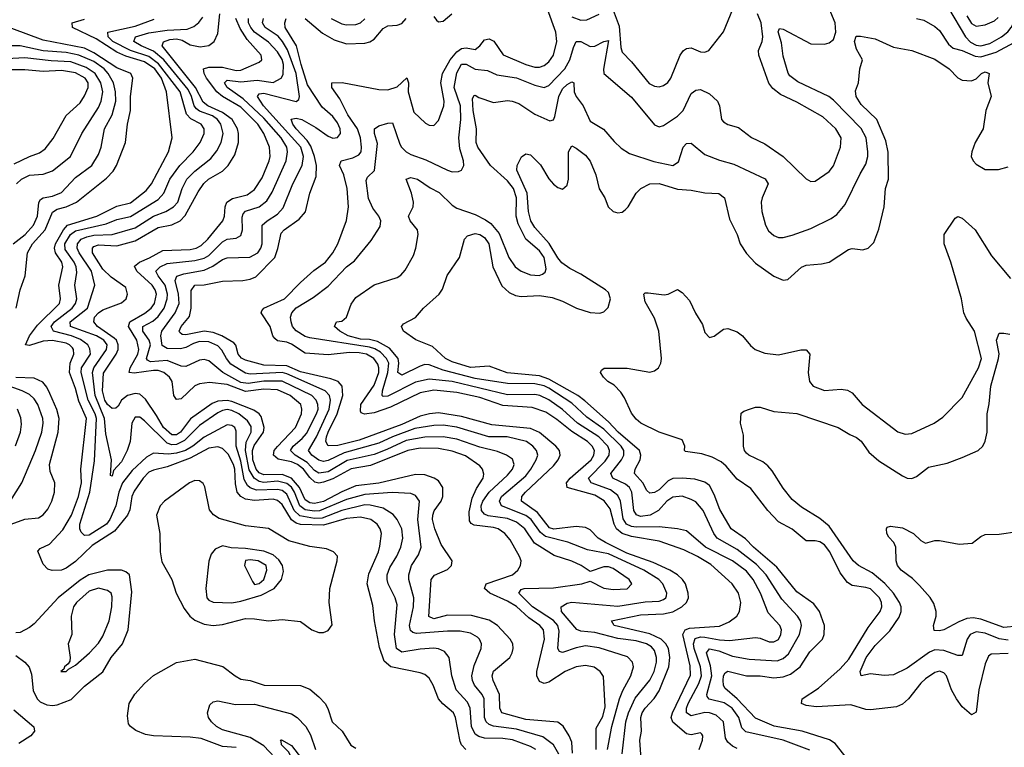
# Model space of a CAD drawing. Header units: inches. Extents: x 884549 to 1028252, y 526810 to 653624.
# Tile 216 of 256: x 950887 to 955173, y 580440 to 583604. Entities that reach past the tile are written whole.
import ezdxf

# ---------------------------------------------------------------- set-up
doc = ezdxf.new("R2010")
doc.units = ezdxf.units.IN
doc.header["$MEASUREMENT"] = 0
doc.layers.add('A9558', color=7, linetype='Continuous')

msp = doc.modelspace()

# ---------------------------------------------------------------- linework, layer by layer
at = {"layer": 'A9558', "color": 5}
for points, elevation in [([(954326.6, 580426.6), (954210.4, 580470.4), (954047.1, 580507.1), (954030, 580524), (954017.1, 580570), (953988.4, 580610), (953953.2, 580633.2), (953888.6, 580648.6), (953880.2, 580660.2), (953877.8, 580670), (953899.3, 580750), (953893.4, 580793.4), (953875.9, 580850), (953890, 580867.5), (953930, 580858.9), (953990, 580836.4), (954062.3, 580822.3), (954183.6, 580816.4), (954210, 580826), (954233.8, 580846.2), (954281.5, 580930), (954290.4, 580970), (954285.8, 580990), (954272.9, 581010), (954204.3, 581084.3), (954136, 581190), (954094.3, 581234.3), (954010, 581300.6), (953922.3, 581350), (953908.3, 581370), (953861.8, 581470), (953830, 581507.1), (953810, 581518), (953770, 581531.3), (953730, 581527.1), (953704.4, 581510), (953667.1, 581470), (953632.1, 581450), (953590, 581443.1), (953571.4, 581451.4), (953559.9, 581470), (953551.4, 581550), (953541.7, 581570), (953523.8, 581583.8), (953469.1, 581610), (953459.6, 581630), (953507.2, 581690), (953517, 581710), (953516.4, 581730), (953505.6, 581750), (953430, 581823), (953355.7, 581875.7), (953290, 581937.1), (953190, 582002), (953170, 582011.3), (953130, 582020.3), (953010, 582021.5), (952870, 582043), (952730, 582080.5), (952670, 582103.2), (952650, 582104.2), (952630, 582097.9), (952550, 582058.7), (952532.5, 582070), (952537.5, 582110), (952534.2, 582130), (952496.2, 582176.2), (952444.7, 582204.7), (952410, 582213.1), (952370, 582215.3), (952317.7, 582230), (952280.3, 582250), (952258, 582270), (952266, 582290), (952290, 582292.9), (952309.1, 582310.9), (952330, 582367), (952350, 582395.8), (952430, 582451.2), (952530, 582482.6), (952546.9, 582493.1), (952565.6, 582514.4), (952600.7, 582579.3), (952611.5, 582610), (952621.7, 582670), (952618.3, 582690), (952587.2, 582730), (952580.3, 582750), (952599.8, 582790), (952601.5, 582810), (952592.6, 582850), (952570, 582910.4), (952590, 582918.5), (952619, 582910), (952673.2, 582873.2), (952712.6, 582852.6), (952770, 582798), (952790, 582784.7), (952870, 582756.6), (952914.2, 582734.2), (952937.4, 582717.4), (952974, 582674), (953015.6, 582570), (953044, 582530), (953070, 582510.5), (953110, 582494.7), (953148.8, 582491.2), (953163, 582497), (953174.4, 582505.6), (953179, 582521), (953170, 582569.8), (953150, 582599.4), (953089.9, 582649.9), (953057.1, 582717.1), (953047.7, 582750), (953050.2, 582830), (953036.2, 582870), (953010, 582903.7), (952937.2, 582970), (952881.6, 583050), (952874.6, 583070), (952875.8, 583130), (952861, 583210), (952858, 583262), (952864.8, 583275.2), (952870, 583276.2), (952886.4, 583266.4), (952950, 583244.6), (953010, 583252.8), (953030.4, 583250.4), (953059.5, 583239.5), (953130, 583193.4), (953195.2, 583164.8), (953210, 583168.2), (953217.2, 583182.8), (953234.5, 583270), (953250, 583303.6), (953270, 583322.9), (953290, 583334.5), (953298.5, 583330), (953301, 583290), (953308.7, 583270), (953340.5, 583230), (953370, 583163.5), (953428.8, 583128.8), (953474, 583074), (953505.5, 583045.5), (953541.8, 583021.8), (953648, 582988), (953730, 582970.1), (953754.1, 582985.9), (953775.2, 583050), (953790, 583065.4), (953810, 583066.8), (953870, 583017.8), (953933.3, 582993.3), (953995.7, 582975.7), (954132.3, 582912.3), (954144.5, 582890), (954118.8, 582830), (954114.7, 582810), (954116.8, 582770), (954133.2, 582710), (954146.5, 582686.5), (954170, 582665.2), (954190, 582657.7), (954210, 582657.7), (954250, 582667.4), (954330, 582695.6), (954419.7, 582740.3), (954443.2, 582756.8), (954479.8, 582800.2), (954545.4, 582934.6), (954570, 582975.3), (954579, 583010), (954579.4, 583030), (954571.1, 583090), (954550, 583131.1), (954430, 583254.5), (954409, 583270), (954274.3, 583334.3), (954239.9, 583359.9), (954231.6, 583371.6), (954210, 583445.6), (954203.1, 583503.1), (954188.5, 583551.5), (954193.8, 583566.2), (954210, 583563.5), (954330, 583499.3), (954390, 583498.4), (954410, 583503.2), (954430, 583518.2), (954438.9, 583550), (954437.2, 583590), (954402.8, 583670)], 2340), ([(954930, 583653.8), (955003.4, 583530), (955026.1, 583506.1), (955050, 583493.5), (955070, 583490.9), (955110, 583500.6), (955161.1, 583530), (955188.3, 583551.7), (955202.6, 583570), (955222.2, 583610)], 2360), ([(953233.5, 580410), (953210.7, 580450.7), (953164.5, 580484.5), (953050, 580518.9), (952950, 580531.5), (952930, 580538.7), (952917.5, 580550), (952911, 580570), (952909.5, 580650), (952899.9, 580670), (952866.7, 580710), (952857.7, 580730), (952855.5, 580750), (952865, 580795), (952895.9, 580870), (952897.3, 580890), (952889, 580910), (952879.2, 580919.2), (952850, 580935.8), (952804.1, 580944.1), (952750, 580945.3), (952614, 580934), (952598.5, 580938.5), (952587.7, 580947.7), (952583.5, 580970), (952600.9, 581050), (952602.9, 581090), (952581, 581170), (952580.5, 581190), (952592.2, 581230), (952623.1, 581276.9), (952634.1, 581310), (952620.5, 581430), (952626.8, 581510), (952610, 581535.3), (952590, 581543), (952508.2, 581548.2), (952390, 581539.6), (952310, 581517.4), (952192, 581468), (952170, 581466.4), (952130, 581472.8), (952106.1, 581490), (952083.7, 581550), (952070, 581571), (952050, 581587.2), (952010, 581597.1), (951950, 581591), (951930, 581595.1), (951907.4, 581610), (951886.8, 581646.8), (951869.5, 581730.5), (951873.5, 581766.5), (951895.4, 581810), (951895.1, 581835.1), (951879.4, 581859.4), (951841.9, 581890), (951810, 581905), (951790, 581908.2), (951770, 581904.7), (951750, 581893.8), (951670, 581839.3), (951605.4, 581774.6), (951570, 581756), (951550, 581755.1), (951530, 581763), (951430, 581860.3), (951410, 581875), (951390, 581875), (951376.2, 581850), (951368.5, 581770), (951355.5, 581730), (951330, 581681.9), (951296.4, 581643.6), (951290, 581619.1), (951282.2, 581622.2), (951287.6, 581690), (951262.7, 581802.7), (951256.4, 581870), (951215.7, 581970), (951204.6, 582070), (951210.7, 582090), (951264.6, 582170), (951268.8, 582190), (951253.8, 582210), (951221.4, 582230), (951109.1, 582270), (951107.3, 582290), (951182.3, 582350), (951214.4, 582450), (951200.2, 582510), (951146.9, 582590), (951137.3, 582610), (951139, 582630), (951154.5, 582650), (951179.8, 582660.2), (951210, 582666.6), (951289.5, 582670.5), (951390, 582698.6), (951469.3, 582750), (951523.7, 582770), (951556.4, 582790), (951576.4, 582810), (951594.3, 582870), (951614.6, 582910), (951650, 582945.9), (951718.9, 583001.1), (951746.1, 583033.9), (951764.7, 583070), (951773.7, 583110), (951763.4, 583150), (951748.3, 583170), (951726.3, 583186.3), (951670, 583206.6), (951656.6, 583216.6), (951647.1, 583230), (951635.8, 583270), (951620.3, 583300.3), (951515.3, 583430), (951470, 583467.4), (951415.9, 583490), (951384.8, 583510), (951391.9, 583530), (951450, 583546.6), (951530, 583559.1), (951617, 583563), (951645.8, 583574.2), (951667.3, 583592.7), (951685.1, 583614.9)], 2540), ([(953294.1, 580414.1), (953290, 580461.3), (953278.2, 580490), (953252.3, 580532.3), (953230, 580549.2), (953090, 580560.2), (952986.5, 580590), (952977.4, 580610), (952975.8, 580670), (952947.5, 580730), (952943.1, 580750), (952950, 580770.8), (953020.4, 580830), (953031.5, 580850), (953035.6, 580870), (953033, 580890), (953022.4, 580910), (952966.9, 580970), (952930, 580992.9), (952853.6, 581013.6), (952750, 581013.7), (952690, 580998.7), (952668, 581008), (952677.9, 581170), (952692.3, 581187.7), (952750, 581213.4), (952767.3, 581230), (952769.8, 581250), (952721.7, 581321.7), (952694.1, 581390), (952684.2, 581430), (952684.8, 581450), (952691.6, 581468.4), (952721.3, 581510), (952729.4, 581530), (952728.7, 581570), (952710, 581598.8), (952690.6, 581610.6), (952650, 581624.9), (952610, 581626.7), (952450, 581588.9), (952350, 581576.4), (952290, 581551.3), (952210, 581508.7), (952170, 581500.3), (952150, 581503), (952130, 581515.8), (952104.8, 581570), (952070, 581610.3), (952030, 581625.7), (951950, 581624.8), (951930, 581633.4), (951916.9, 581650), (951901.9, 581690), (951900, 581730), (951907.9, 581752.1), (951949.2, 581810), (951952.1, 581830), (951938.3, 581878.3), (951929.9, 581890), (951906, 581906), (951810, 581943.7), (951790, 581948.6), (951750, 581945.5), (951725.2, 581934.8), (951631.5, 581868.5), (951586.9, 581810), (951570, 581798.6), (951550, 581799.3), (951513.6, 581830), (951483.4, 581883.4), (951434.4, 581954.4), (951410, 581975.4), (951390, 581979.2), (951356.8, 581970), (951330.1, 581950), (951315.9, 581924.1), (951305.5, 581914.5), (951290, 581913.4), (951270, 581930.3), (951257.8, 581950), (951247.7, 581990), (951252.7, 582067.3), (951307.2, 582150), (951315.4, 582170), (951316.2, 582190), (951308.5, 582210), (951299.2, 582219.2), (951226.3, 582270), (951210.3, 582290), (951213.6, 582310), (951230.6, 582329.4), (951250, 582342.7), (951330, 582373.5), (951350.5, 582389.5), (951356.8, 582410), (951350, 582438.8), (951285, 582485), (951250, 582519.2), (951204.5, 582590), (951203.6, 582610), (951210, 582617.3), (951230, 582625), (951310, 582621.3), (951390, 582642.8), (951490, 582700.3), (951550, 582712.4), (951585.6, 582730), (951607.5, 582752.5), (951664.1, 582855.9), (951688.6, 582891.4), (951709.7, 582910.3), (951770, 582944.9), (951794.1, 582970), (951823.3, 583016.7), (951839.7, 583070), (951839.9, 583110), (951834.9, 583130), (951811.9, 583170), (951770, 583201.3), (951706.3, 583230), (951685.8, 583245.8), (951652.7, 583310), (951508.2, 583490), (951512.7, 583507.3), (951541.5, 583518.5), (951570, 583521.1), (951594.6, 583514.6), (951630, 583494.6), (951673.4, 583486.6), (951710, 583491.5), (951734.5, 583510), (951750, 583543.6), (951758.2, 583630)], 2520), ([(953396, 580430), (953396.4, 580523.6), (953425.8, 580574.2), (953435, 580615), (953427.7, 580747.7), (953414.4, 580770), (953387.7, 580787.7), (953350, 580795), (953310, 580789.9), (953261, 580770), (953190, 580722.7), (953170, 580717.6), (953150, 580725.5), (953138.3, 580750), (953137.7, 580770), (953172.1, 580910), (953167.4, 580950), (953151.3, 580970), (953103.4, 581003.4), (953050, 581051.5), (953010, 581075.8), (952933.7, 581110), (952909.8, 581130), (952917.8, 581150), (953031.8, 581190), (953055, 581210), (953066.6, 581230), (953069.9, 581250), (953063.4, 581270), (953021.8, 581341.8), (952998.7, 581370), (952969.3, 581389.3), (952950, 581396.1), (952865.6, 581405.6), (952852.6, 581412.6), (952844.7, 581424.7), (952843.5, 581463.5), (952856.7, 581523.3), (952875.2, 581564.8), (952904, 581610), (952907.4, 581627.4), (952901.5, 581650), (952890, 581663.6), (952827.2, 581707.2), (952770, 581727.9), (952710, 581739.6), (952630, 581740.8), (952577, 581730), (952414.7, 581665.3), (952330, 581651.4), (952250, 581607.3), (952210, 581592.4), (952190, 581588.9), (952172.2, 581592.2), (952150, 581612.7), (952122.2, 581650), (952096.7, 581670), (952070, 581681.4), (952012.4, 581692.4), (951991.7, 581710), (951995.6, 581730), (952010, 581748.6), (952087.9, 581830), (952113.7, 581890), (952115.4, 581910), (952110.4, 581930), (952064, 581970), (952010, 581994.4), (951950, 581997.7), (951870, 581987.5), (951790, 582017.4), (951713.4, 582026.6), (951670, 582020.4), (951650, 582011.6), (951590, 581954.7), (951570, 581952.6), (951558.5, 581970), (951551.1, 582030), (951540.1, 582050), (951515.3, 582070), (951490, 582078.1), (951470, 582079), (951386.2, 582066.2), (951363.6, 582070), (951368.4, 582090), (951401.7, 582150), (951405.8, 582170), (951397.5, 582210), (951360.5, 582270), (951366.2, 582290), (951432.8, 582327.2), (951459.9, 582350), (951474.7, 582370), (951483.3, 582410), (951477.6, 582430), (951464.5, 582450), (951397, 582510), (951387.6, 582532.4), (951408.3, 582550), (951452, 582568), (951510, 582600.4), (951630, 582604.3), (951656.2, 582610), (951677.8, 582622.2), (951706.4, 582650), (951771.3, 582730), (951779.1, 582750), (951781.2, 582790), (951788.6, 582810), (951814.1, 582825.9), (951877.4, 582842.6), (951910, 582865.8), (951943, 582917), (951973.8, 582990), (951977.9, 583010), (951974.2, 583050), (951950.2, 583110), (951924.6, 583150), (951850, 583224.2), (951770.5, 583270.5), (951745.3, 583290), (951700.8, 583350), (951690.6, 583370), (951687.5, 583390), (951710, 583397.5), (951770, 583398.4), (951830, 583383.9), (951850, 583384.2), (951930, 583419), (951941.5, 583430), (951939, 583450), (951878.1, 583518.1), (951846.4, 583566.4), (951828.2, 583610)], 2480), ([(953446.1, 580430), (953465.2, 580530), (953497.5, 580650), (953512.6, 580687.4), (953547.7, 580750), (953558.8, 580790), (953555.2, 580810), (953533.1, 580833.1), (953410, 580872), (953350, 580880.3), (953310, 580872.5), (953250, 580851.9), (953237, 580857), (953229.1, 580870), (953235.9, 580944.1), (953230.2, 580970), (953210, 580991.5), (953119.7, 581050), (953059.5, 581110), (953070, 581125.8), (953082.7, 581130), (953210, 581133.1), (953334, 581150), (953370, 581161.6), (953430, 581131.7), (953470, 581126), (953531.4, 581128.6), (953551.7, 581150), (953539.8, 581170), (953470, 581217.5), (953450, 581224.4), (953430, 581224.9), (953370, 581203.7), (953330.9, 581230), (953290, 581249.3), (953213.7, 581273.7), (953128.2, 581328.2), (953086.5, 581390), (953050, 581418.8), (953010, 581434.8), (952926.9, 581446.9), (952910, 581453.3), (952897.4, 581470), (952896.3, 581490), (952902.9, 581510), (952930.6, 581550), (953010, 581623.3), (953032.9, 581650), (953040.2, 581670), (953032.8, 581692.8), (953006.2, 581710), (952966.7, 581726.7), (952890, 581745.1), (952790, 581779.8), (952730, 581790.7), (952650, 581788.1), (952570, 581773.8), (952485.8, 581734.2), (952430, 581713.7), (952313.1, 581686.9), (952230, 581638.2), (952190, 581631.8), (952170, 581644.3), (952139, 581679), (952086.9, 581710), (952066.5, 581730), (952077.8, 581750), (952117.5, 581782.5), (952136, 581804), (952179.8, 581890), (952185.8, 581910), (952185.4, 581930), (952177.5, 581950), (952158.3, 581970), (952030, 582032.6), (951950, 582031.8), (951882.1, 582022.1), (951850, 582027), (951772, 582070), (951710, 582120.7), (951690, 582126.7), (951670, 582123.2), (951610, 582095.8), (951590, 582098), (951530, 582121.4), (951456.9, 582116.9), (951443.1, 582123.1), (951439.8, 582130), (951456.3, 582190), (951450.8, 582210), (951422.7, 582250), (951422.9, 582270), (951466.2, 582293.8), (951490, 582313.2), (951516.8, 582350), (951529.3, 582390), (951530.2, 582410), (951521, 582450), (951489.9, 582490), (951480.1, 582510), (951499, 582530), (951530, 582544.3), (951650, 582557.1), (951690, 582567.1), (951710, 582578.1), (951770, 582637.8), (951789.8, 582650), (951830, 582653.4), (951850, 582665.8), (951856.9, 582690), (951855.1, 582744.9), (951860, 582760), (951870, 582771.8), (951930.2, 582789.8), (951963.5, 582816.5), (951986.3, 582853.7), (952046.9, 582990), (952053.2, 583030), (952050.3, 583050), (952025.4, 583090), (951950, 583176.2), (951860.5, 583260.5), (951790, 583308.9), (951779.3, 583330), (951790, 583340.7), (951850, 583333.6), (951920.6, 583340.6), (951990, 583331.6), (952025.3, 583350), (952034, 583366), (952035.7, 583410), (952030, 583430.9), (952010, 583464.9), (951970, 583505.9), (951910, 583550), (951892.9, 583570), (951883.6, 583590), (951883.3, 583610)], 2460), ([(953509.3, 580410.7), (953526, 580550), (953536.8, 580590), (953566.5, 580653.5), (953630, 580732.3), (953648.4, 580770), (953658.7, 580810), (953658.9, 580830), (953650, 580860.7), (953636.8, 580876.8), (953615.6, 580890), (953570, 580902.3), (953490, 580912.7), (953390, 580939.2), (953330, 580945.2), (953311.7, 580951.7), (953245.8, 581030), (953244.4, 581050), (953270, 581067.2), (953290, 581070.4), (953490, 581054.1), (953610, 581072.1), (953670, 581075.3), (953690, 581082.1), (953699.9, 581090), (953702.1, 581097.9), (953704.6, 581110), (953687, 581150), (953669.4, 581170), (953603.9, 581210), (953450, 581281.6), (953358.7, 581298.7), (953272.5, 581332.5), (953176.5, 581356.5), (953154.5, 581374.5), (953113.1, 581430), (953090, 581447.6), (952983.9, 581490), (952976.2, 581510), (952984.6, 581530), (953090, 581620.9), (953112.6, 581650), (953134.7, 581690), (953141.9, 581710), (953136.7, 581730), (953120.7, 581750), (953092.9, 581770), (953009.4, 581789.4), (952929.7, 581790), (952790, 581832.4), (952730, 581840.7), (952690, 581839.8), (952606.7, 581826.7), (952509.6, 581790.4), (952450, 581762.4), (952299.4, 581720.6), (952230, 581686.4), (952210, 581683), (952190, 581687.9), (952159.5, 581710), (952145, 581730), (952179.3, 581790), (952234.6, 581910), (952240.8, 581950), (952235.1, 581970), (952217.2, 581990), (952050, 582064.2), (952030, 582069.3), (951890, 582062.3), (951870, 582066.5), (951806.2, 582106.2), (951787.1, 582130), (951766.8, 582166.8), (951750, 582185.1), (951710, 582203), (951670, 582204.2), (951643.7, 582196.3), (951610, 582178.1), (951587.2, 582172.8), (951530, 582174.9), (951507.9, 582187.9), (951501.2, 582230), (951505.7, 582250), (951563.5, 582330), (951580.8, 582370), (951578.9, 582410), (951564.5, 582470), (951571.2, 582488.8), (951601.5, 582498.5), (951690, 582514.3), (951727.6, 582532.4), (951770, 582561.3), (951790, 582567.9), (951888.6, 582571.4), (951923.8, 582590), (951936.4, 582610), (951942.2, 582630), (951943.4, 582710), (951964.1, 582730), (952010, 582758.7), (952033.9, 582786.1), (952076.6, 582890), (952117.2, 582970), (952123, 583010), (952110.5, 583050), (951948.1, 583230), (951922.9, 583270), (951930, 583281.4), (951950, 583285), (952090, 583249.1), (952102.8, 583257.2), (952105.7, 583270), (952091, 583370), (952052.7, 583472.7), (952031.2, 583510), (952012.1, 583532.1), (951956, 583570), (951944.8, 583590), (951948.5, 583610)], 2440), ([(953591.6, 580388.4), (953586.7, 580470), (953593.1, 580510), (953591.3, 580570), (953597.1, 580590), (953609.6, 580610.4), (953648.1, 580651.9), (953670, 580685.8), (953712, 580790), (953716.9, 580830), (953710.7, 580870), (953699.5, 580890), (953679.6, 580910), (953630, 580932.9), (953474.8, 580970), (953462.4, 580990), (953590, 581015.5), (953690, 581019.5), (953730, 581029.5), (953769.4, 581050), (953789, 581070), (953797.8, 581090), (953797.3, 581110), (953785.4, 581150), (953772.3, 581170), (953750.4, 581190), (953717.5, 581210), (953643.8, 581243.8), (953530, 581284), (953437.5, 581330), (953404.4, 581350), (953370, 581385.3), (953350, 581395.2), (953310, 581400.3), (953212.1, 581387.9), (953193.9, 581393.9), (953141.1, 581461.1), (953071.4, 581510), (953072.5, 581530), (953089.5, 581550), (953210, 581664.5), (953230.7, 581690), (953239.4, 581710), (953236.5, 581730), (953220.9, 581750), (953150, 581808.3), (953110, 581826.2), (952941.9, 581841.9), (952810, 581878), (952710, 581894.2), (952670.3, 581890.3), (952630, 581879.2), (952550, 581844), (952364.8, 581775.2), (952272.2, 581752.2), (952230.7, 581750.7), (952219.6, 581770), (952223.3, 581790), (952229.4, 581810.6), (952269.8, 581890.2), (952293.7, 581970), (952290.6, 582010.6), (952274.1, 582030), (952241.9, 582041.9), (952110, 582072.9), (952050, 582098.2), (951950, 582101.9), (951870, 582123.6), (951852.5, 582132.5), (951837.7, 582150), (951828.4, 582188.4), (951819, 582199), (951766.7, 582230), (951730, 582244.2), (951690, 582249.1), (951610, 582233.5), (951595, 582235), (951583.9, 582243.9), (951581.5, 582250), (951589.9, 582270), (951626.2, 582313.8), (951633.9, 582350), (951633.3, 582426.7), (951650, 582449.1), (951690, 582450.4), (951770, 582466.7), (951858, 582470), (951890, 582475.5), (951914.6, 582485.4), (951997.7, 582570), (952011, 582609), (952024.8, 582675.2), (952038.9, 582690), (952103.7, 582736.3), (952130.7, 582769.3), (952149.5, 582850), (952177.1, 582922.9), (952179.7, 582970), (952171.1, 583010), (952154.1, 583054.1), (952138.6, 583078.6), (952090.7, 583130), (952076.3, 583150), (952068.5, 583171.5), (952090, 583176.6), (952114.8, 583170), (952175.8, 583135.8), (952230, 583097.8), (952250, 583089.6), (952270, 583091.7), (952283.1, 583110), (952281.9, 583130), (952270, 583155.7), (952250, 583182.6), (952204.4, 583224.4), (952140.7, 583320.7), (952112, 583410), (952092.3, 583490), (952042.9, 583570), (952041.5, 583590), (952046.7, 583610)], 2420), ([(953844.9, 580430), (953858.7, 580470), (953860.3, 580490), (953856.5, 580496.5), (953850, 580502.3), (953810, 580493.4), (953790, 580497.7), (953730, 580549.1), (953723.4, 580570), (953728.4, 580590), (953806.5, 580753.5), (953806.2, 580793.8), (953773.8, 580930), (953783.8, 580950), (953802.2, 580957.8), (953932.8, 580967.2), (953974.8, 580985.2), (954008.2, 581010), (954020.2, 581030), (954025.6, 581070), (954015.8, 581110), (953988.4, 581150), (953895.1, 581235.1), (953837.1, 581270), (953778, 581298), (953670, 581335.6), (953550, 581357.2), (953509.9, 581370), (953485.6, 581390), (953475.1, 581410), (953456.7, 581476.7), (953431.5, 581511.5), (953390, 581536.1), (953269.9, 581569.9), (953266.8, 581590), (953283.5, 581610), (953374.1, 581690), (953386.7, 581710), (953388.5, 581730), (953379, 581750), (953359.3, 581770), (953290, 581813.8), (953225.7, 581865.7), (953177.4, 581897.4), (953117.2, 581917.2), (952990, 581926.3), (952890, 581960.9), (952790, 581983.4), (952690, 581992.3), (952630, 581981.6), (952501, 581919), (952430, 581895.1), (952388.1, 581888.1), (952373.8, 581893.8), (952370, 581901.7), (952372.6, 581930), (952430, 582014.5), (952451, 582070), (952451.1, 582090), (952445.8, 582105.8), (952429.2, 582130), (952396.2, 582150), (952364.5, 582155.5), (952323.4, 582156.6), (952230, 582147), (952130, 582154.6), (952070, 582192.8), (952050, 582201.2), (952010, 582207.5), (951997.4, 582217.4), (951989.4, 582229.4), (951978.1, 582270), (951938.7, 582330), (951941.8, 582338.2), (951950.6, 582350), (952040.2, 582390), (952110, 582461.7), (952167.2, 582512.8), (952219.1, 582550), (952250.4, 582590), (952272.7, 582630), (952309.4, 582730.6), (952317.9, 582790), (952312.7, 582870), (952297.9, 582930), (952278.7, 582970), (952286.1, 582990), (952337.1, 583002.9), (952363.8, 583016.2), (952373.3, 583030), (952375.3, 583050), (952370.2, 583090), (952358.3, 583130), (952314.9, 583190), (952280.4, 583260.4), (952245.5, 583310), (952245.4, 583330), (952290.9, 583330.9), (952450, 583301.3), (952490, 583299.8), (952530, 583311.6), (952571.7, 583351.7), (952579.3, 583330), (952577.9, 583290), (952602.6, 583202.6), (952654, 583154), (952670, 583145.5), (952690, 583144.8), (952710, 583166), (952733.8, 583230), (952734.9, 583250), (952720.5, 583330), (952727, 583370), (952760.4, 583430), (952790, 583464.8), (952810, 583479.5), (952830, 583481.3), (952870, 583474.8), (952889.9, 583490), (952910, 583516.1), (952930, 583521.5), (952950.3, 583510.3), (952991.5, 583451.5), (953090, 583409.1), (953130, 583397.4), (953150, 583398.2), (953170, 583405.4), (953190, 583420.7), (953210.4, 583450), (953224.8, 583510), (953220.2, 583550), (953184.6, 583650)], 2380), ([(954010, 580433.9), (953990, 580444.2), (953970, 580462.3), (953959.8, 580479.8), (953950.4, 580550), (953918.8, 580578.8), (953890, 580589.9), (953870, 580590.7), (953810, 580577), (953789.1, 580590), (953789.9, 580610), (953797.1, 580630), (953843.4, 580716.6), (953854.2, 580750), (953850.6, 580790), (953823.4, 580870), (953820.2, 580890), (953826.8, 580913.2), (953850, 580919.9), (953870, 580919), (953933.1, 580906.9), (953976.2, 580903.8), (954090, 580916.8), (954110, 580914.3), (954150, 580898.7), (954170, 580898.4), (954190, 580908.9), (954200.4, 580930), (954203.6, 580950), (954196.3, 580970), (954144.5, 581024.5), (954111.5, 581110), (954080.1, 581170), (954050, 581205.1), (953990, 581250.3), (953872.6, 581310), (953790, 581381.2), (953750, 581389.9), (953670, 581398.2), (953570, 581396.4), (953550, 581399.8), (953528.9, 581410), (953514, 581434), (953501.7, 581510), (953490, 581535.1), (953459, 581559), (953374.6, 581590), (953362.6, 581610), (953435.2, 581684.8), (953452.6, 581710), (953455.1, 581730), (953447.1, 581750), (953408.2, 581790), (953315.2, 581850), (953250, 581909.6), (953190, 581950.5), (953151.2, 581970), (953130, 581974.2), (953010, 581973), (952770, 582030.8), (952670, 582041.5), (952610, 582027.9), (952490, 581967.4), (952470, 581965.5), (952465.4, 581970), (952466.1, 581990), (952490.3, 582069.7), (952493.3, 582110), (952484.4, 582130), (952457.7, 582157.7), (952432.9, 582172.9), (952410, 582180), (952150, 582219.9), (952130, 582226.5), (952090, 582250.6), (952074.9, 582270), (952069.4, 582290), (952065.6, 582310), (952072.1, 582330), (952090, 582350.8), (952164.6, 582395.4), (952230, 582445.5), (952310, 582528.8), (952344, 582556), (952416.6, 582643.4), (952455.8, 582704.2), (952458.6, 582730), (952451.1, 582750), (952424.3, 582784.3), (952406.1, 582826.1), (952395.5, 582904.5), (952400.7, 582919.3), (952431.2, 582948.8), (952445.1, 583065.1), (952432.1, 583110), (952432.1, 583130), (952450, 583142.2), (952490, 583154), (952510, 583155), (952542.2, 583062.2), (952549.2, 583049.2), (952569.8, 583029.8), (952590, 583017.4), (952654.6, 582994.6), (952750, 582950.2), (952770, 582943.2), (952796.6, 582943.4), (952810, 582950.4), (952820.4, 582970), (952818.7, 582990), (952803, 583043), (952798.5, 583090), (952806.8, 583170), (952805.5, 583230), (952778.6, 583310), (952790, 583373.8), (952810, 583410.5), (952830, 583411.4), (952870, 583389.7), (952923.9, 583383.9), (952964, 583364), (953050, 583352), (953130, 583319.4), (953170, 583310.1), (953190, 583317.7), (953259.5, 583390), (953281.5, 583430), (953297.2, 583482.8), (953310, 583509.4), (953330, 583509), (953370, 583488.1), (953390, 583488.6), (953430, 583509.2), (953450, 583513.4), (953428.7, 583388.7), (953430.2, 583370), (953550, 583267.2), (953650, 583147.7), (953670, 583137.7), (953690, 583144.4), (953750, 583185.2), (953774.3, 583210), (953810, 583283.2), (953830, 583297.5), (953850, 583300.2), (953890, 583281.8), (953924.5, 583250), (953933.5, 583230), (953941.3, 583170), (953950, 583159.6), (953970, 583148.1), (954015.5, 583135.5), (954072.3, 583092.3), (954130, 583064.4), (954210, 583008.7), (954310, 582911.9), (954330, 582901.2), (954350, 582902.7), (954410, 582943.5), (954430, 582968.3), (954459.4, 583050), (954462.5, 583090), (954438.8, 583130), (954382.2, 583182.2), (954270, 583245.6), (954198.6, 583278.6), (954164.9, 583304.9), (954147.7, 583327.7), (954104.9, 583450), (954102.8, 583470), (954119.5, 583510), (954122.2, 583530), (954114.4, 583590), (954097.9, 583630)], 2360), ([(952129.2, 583610), (952205.8, 583545.8), (952256.6, 583516.6), (952310, 583499.8), (952390, 583501.6), (952411.9, 583508.1), (952430, 583519.8), (952470, 583565.3), (952490, 583578), (952530, 583579.8), (952550, 583588.1), (952570, 583610.1)], 2420), ([(952242.5, 583610), (952290, 583586.6), (952310, 583581.7), (952350, 583583), (952370, 583590.2), (952390, 583607.6)], 2440), ([(952690, 583617.5), (952701.6, 583601.6), (952710, 583594.4), (952730, 583597.3), (952768.6, 583630)], 2420), ([(953290, 583616.5), (953330, 583602.4), (953355.8, 583604.2), (953410, 583627.8)], 2380), ([(953470, 583645.9), (953496.7, 583576.7), (953503.2, 583483.2), (953510, 583463.2), (953550, 583421.5), (953627.2, 583327.2), (953650, 583315.1), (953670, 583312.9), (953690, 583318.2), (953708.7, 583331.3), (953721.8, 583350), (953762.4, 583450), (953776.5, 583470), (953790, 583479.5), (953810, 583481.3), (953850, 583463.8), (953870, 583463.2), (953887, 583470), (953950, 583552.2), (953991.3, 583650)], 2380), ([(954790.1, 583610.1), (954821.8, 583601.8), (954870, 583574), (954890, 583556.6), (954930, 583498.2), (954950, 583481), (954990, 583470.1), (955045.5, 583445.5), (955070, 583442.6), (955136.6, 583463.4), (955215.3, 583504.7)], 2340), ([(955010, 583620.6), (955030, 583588.2), (955050, 583575.9), (955090, 583582.4), (955130, 583599), (955146.1, 583613.9)], 2380), ([(952829.8, 580430), (952811, 580450), (952804.2, 580464.2), (952784, 580570), (952776, 580590), (952729, 580629), (952710.9, 580650), (952687.5, 580710), (952670, 580740.2), (952650, 580755.8), (952630, 580763.1), (952502.6, 580790), (952474, 580814), (952454.1, 580874.1), (952431.5, 580990), (952424.3, 581055.7), (952400.2, 581150), (952406.3, 581193.7), (952448.6, 581290), (952454.5, 581314.5), (952461.5, 581370), (952456.6, 581390), (952443.4, 581410), (952415.8, 581430), (952370, 581440.1), (952310, 581434.6), (952210, 581405.9), (952110, 581408.9), (952090, 581414.5), (952070, 581429.5), (952030, 581495.8), (952010, 581513.2), (951990, 581518.6), (951910, 581512.9), (951870, 581519.1), (951850.2, 581530.2), (951834.5, 581550), (951826, 581586), (951823.8, 581650), (951818.2, 581670), (951794.9, 581714.9), (951770, 581739.9), (951750, 581746.5), (951710, 581740.6), (951630, 581697.3), (951530, 581658.9), (951470, 581645.4), (951450, 581636), (951424.4, 581610), (951386, 581554), (951375.7, 581530), (951366.9, 581473.1), (951357.3, 581450), (951300.6, 581379.4), (951202.3, 581317.7), (951130, 581247.4), (951090, 581218.8), (951070, 581210.5), (951029.1, 581209.1), (951010, 581214.1), (950990, 581236.2), (950966.6, 581293.4), (950976, 581304), (951017.2, 581322.8), (951074.9, 581385.1), (951113.1, 581450), (951142.8, 581530), (951155.8, 581590), (951153.8, 581650), (951178.6, 581870), (951145.3, 581945.3), (951130, 582000.6), (951103.5, 582070), (951106.4, 582110), (951122.5, 582150), (951122, 582170), (951116.6, 582176.6), (951104.4, 582190), (951090, 582197.2), (951030, 582208.8), (950990, 582206.8), (950930, 582187), (950912, 582190), (950930.3, 582230), (950964.4, 582275.6), (951060.3, 582370), (951065.1, 582390), (951057.9, 582450), (951075.6, 582530), (951070.8, 582550), (951042.9, 582590), (951038.6, 582610), (951043, 582630), (951078.2, 582690), (951095.5, 582710), (951223.8, 582750), (951310, 582793.1), (951370, 582807.4), (951437.9, 582862.1), (951460.9, 582890), (951535.1, 583030), (951551.4, 583090), (951527, 583290), (951504.6, 583350), (951475.6, 583390), (951430, 583420.9), (951350, 583445.5), (951310, 583463.4), (951220.8, 583520.8), (951117, 583570), (951116.5, 583590), (951170, 583606.3)], 2580), ([(953133.9, 580430), (953110, 580443.6), (953031.6, 580471.6), (952990, 580477.6), (952910, 580480.1), (952886, 580486), (952870, 580496.9), (952853.8, 580530), (952848.5, 580610), (952835.9, 580635.9), (952786.7, 580690), (952768.4, 580750), (952755.9, 580830), (952736.7, 580856.7), (952710, 580868.2), (952690, 580870.3), (952630, 580866.5), (952550, 580853), (952527.3, 580870), (952518.3, 580930), (952530, 581059), (952521.5, 581090), (952491.7, 581150), (952486.2, 581170), (952487.1, 581190), (952498, 581222), (952528.7, 581271.3), (952546.5, 581310), (952554.9, 581350), (952549.9, 581390), (952530.4, 581430), (952512.7, 581452.7), (952470, 581479.6), (952413.5, 581493.5), (952390, 581494.8), (952290, 581469.6), (952203.2, 581436.8), (952170, 581434.9), (952107, 581447), (952082.1, 581470), (952050, 581540.7), (952030, 581555.9), (952010, 581560.9), (951918.6, 581558.6), (951890, 581567.7), (951878.2, 581578.2), (951865.1, 581605.1), (951850, 581684.6), (951829.1, 581750), (951830, 581814.3), (951823.4, 581830), (951810, 581839.9), (951790, 581841.7), (951690, 581788.9), (951641.3, 581750), (951609.3, 581730.7), (951570, 581718.8), (951534.6, 581714.6), (951470, 581719.1), (951438.7, 581701.3), (951376.6, 581643.4), (951335.6, 581590), (951318.7, 581550), (951305.2, 581490), (951279.5, 581430), (951265.8, 581410), (951190, 581363), (951170, 581361.1), (951155.3, 581375.3), (951149, 581390), (951148.6, 581410), (951192.2, 581550), (951213.7, 581686.3), (951222, 581870), (951216.5, 581890), (951185.3, 581950), (951154.3, 582070), (951156.4, 582090), (951195.1, 582150), (951193.4, 582173.4), (951183.3, 582190), (951152.7, 582212.7), (951112.9, 582230), (951034.3, 582250), (951023.8, 582270), (951039.1, 582290), (951116.1, 582350), (951130.9, 582370), (951135.8, 582390), (951127.8, 582450), (951135.8, 582504.2), (951133, 582530), (951124.6, 582550), (951084.8, 582604.8), (951084.1, 582630), (951108.8, 582670), (951130, 582685.5), (951264.2, 582715.8), (951310, 582734.6), (951370, 582747.8), (951490, 582821.6), (951514.7, 582850), (951541.6, 582910), (951583.7, 582970), (951642.7, 583030), (951673.3, 583070), (951690.4, 583110), (951690.4, 583130), (951677.2, 583150), (951632.9, 583172.9), (951612.8, 583192.8), (951585.3, 583290), (951492.1, 583412.1), (951450, 583444.4), (951370, 583470.2), (951292.6, 583510), (951271.9, 583530), (951270.6, 583550), (951390, 583576.1), (951473.4, 583606.6)], 2560), ([(950872.2, 582350), (950889.9, 582430), (950911.3, 582490), (950921.1, 582590), (950943.4, 582630), (950998.9, 582690), (951030, 582767.4), (951050, 582779.9), (951090, 582790), (951134.9, 582810), (951265.6, 582914.4), (951294.5, 582945.5), (951309.4, 582970), (951348.2, 583070), (951356.6, 583150), (951370.4, 583210), (951369.1, 583270), (951379.9, 583350), (951371.1, 583370), (951310, 583395.3), (951210, 583460.3), (951170, 583479.8), (950990, 583515.1), (950853.9, 583566.1)], 2620), ([(954490, 580388.5), (954436.3, 580456.3), (954412.6, 580472.6), (954293.3, 580510), (954170.9, 580530.9), (954090, 580566.5), (954010, 580651.2), (953956.9, 580696.9), (953950.8, 580710), (953949.6, 580729.6), (953950.4, 580750), (953957.1, 580762.9), (953970, 580771.4), (954050, 580751), (954110, 580751.2), (954170, 580741.4), (954210, 580745.7), (954242.8, 580757.2), (954284.6, 580790), (954325.6, 580854.4), (954380.8, 580910), (954389.4, 580930.6), (954389.9, 580970), (954368.5, 581030), (954343.9, 581063.9), (954270, 581115.3), (954183, 581223), (954080.6, 581310), (954046.3, 581346.3), (953983.9, 581390), (953934.5, 581474.5), (953910, 581539.8), (953890, 581578.1), (953870, 581593.2), (953826, 581606), (953770.8, 581610.8), (953730, 581608.1), (953710, 581599.1), (953670, 581559.7), (953650, 581547.9), (953630, 581545.5), (953617.1, 581557.1), (953600.1, 581590), (953563.6, 581630), (953566.2, 581650), (953588.3, 581690), (953591, 581710), (953584.7, 581730), (953492.4, 581810), (953450, 581855.1), (953347.2, 581947.2), (953316.8, 581970), (953190, 582040.1), (953150, 582054.6), (953008.5, 582068.5), (952930, 582097.5), (952850, 582092.1), (952770, 582116.3), (952740.5, 582130), (952683.5, 582183.5), (952611.5, 582211.5), (952557.6, 582250), (952549.6, 582270), (952558.3, 582281.7), (952610, 582309), (952644.8, 582350), (952712.7, 582410), (952727.3, 582432.7), (952748.4, 582491.6), (952801.6, 582570), (952822.8, 582650), (952836.2, 582663.8), (952870, 582673.7), (952890, 582670.7), (952910, 582657.7), (952928.8, 582630), (952946.6, 582530), (952986.3, 582446.3), (953018, 582418), (953045.2, 582405.2), (953070, 582399.8), (953150, 582404.1), (953204.3, 582395.7), (953250, 582379.7), (953310.2, 582350), (953370, 582331.3), (953412.3, 582327.7), (953430, 582333.7), (953447.9, 582352.1), (953459.1, 582390), (953450, 582417.5), (953437, 582430), (953330, 582498.2), (953282.1, 582522.1), (953247.5, 582547.5), (953229, 582569), (953191.4, 582631.4), (953130, 582701.1), (953111.9, 582730), (953102.6, 582770), (953096.8, 582850), (953050.6, 582950), (953052.7, 582970), (953071.6, 583008.4), (953090, 583020.9), (953110, 583016.2), (953153.5, 582973.5), (953190, 582912.2), (953210, 582889.3), (953230, 582874.7), (953250, 582867.4), (953270, 582884.4), (953275.9, 582910), (953275.8, 583030), (953290, 583055.3), (953310, 583045), (953350, 583015.6), (953370, 582989.3), (953394.9, 582930), (953409, 582869), (953434.6, 582830), (953448.2, 582790), (953470, 582769.5), (953490, 582764.4), (953510, 582767.7), (953522.8, 582777.2), (953535.1, 582790), (953571, 582850), (953591.2, 582870), (953630, 582890.1), (953670, 582892.3), (953750, 582867.8), (953810, 582862.7), (953870, 582850.9), (953930, 582847.7), (953955.4, 582830), (953977.2, 582737.2), (954010, 582670.4), (954023.2, 582630), (954050, 582587.1), (954090, 582545), (954170, 582489.3), (954210, 582471.2), (954230, 582473.6), (954290, 582528.3), (954310, 582537.1), (954377.7, 582542.3), (954410, 582550.2), (954494.6, 582605.4), (954510, 582609.2), (954556.3, 582603.7), (954580.7, 582610), (954604.7, 582635.3), (954626.2, 582693.8), (954649.8, 582790), (954656.3, 582870), (954668.7, 582911.3), (954667.6, 583027.6), (954657.7, 583077.7), (954618.5, 583170), (954550, 583234.9), (954527.3, 583270), (954524.4, 583295.6), (954537.4, 583330), (954543.2, 583390), (954555.3, 583430), (954530, 583476.8), (954520.7, 583510), (954527.9, 583532.1), (954547.5, 583532.5), (954610, 583521), (954690, 583484.8), (954770, 583470.2), (954870, 583432.4), (954932.2, 583390), (954970, 583351.5), (954990, 583342), (955030, 583338.4), (955050, 583346.7), (955073.3, 583370), (955090, 583378), (955106.7, 583370), (955100.8, 583330), (955114.8, 583270), (955092.9, 583210), (955080.6, 583130), (955046.3, 583070), (955030.9, 583030), (955028.8, 583010), (955036.9, 582990), (955050, 582975.9), (955090, 582953.3), (955147, 582953), (955190, 582963.8)], 2320), ([(950859.7, 582630), (950911.2, 582670), (950947.7, 582710), (950964.5, 582750), (950970.7, 582809.3), (950978.2, 582821.8), (950989.9, 582830.1), (951030, 582836.6), (951070, 582853.1), (951130, 582918), (951201.6, 582970), (951230, 583017.3), (951241.5, 583050), (951256.4, 583130), (951290.3, 583190), (951305.4, 583250), (951304.1, 583290), (951295.4, 583330), (951272.2, 583370), (951254.7, 583390), (951210, 583423), (951145.4, 583450), (951090, 583461.3), (950990, 583468.3), (950890, 583490.5), (950850, 583491)], 2640), ([(950873.2, 582890), (950894.8, 582910), (950930, 582927.8), (950990, 582932.3), (951030, 582946.4), (951109, 583010), (951158, 583110), (951230, 583222.1), (951241.9, 583250), (951249.9, 583290.1), (951240.6, 583330), (951216.3, 583370), (951177, 583397), (951110, 583420.6), (951024.9, 583424.9), (950910, 583438.3), (950750, 583429.7)], 2660), ([(950863, 582977), (950930, 583009.7), (950974.2, 583025.8), (950997.6, 583042.4), (951032.7, 583087.3), (951090, 583188.3), (951150, 583243.4), (951170, 583272.5), (951186.1, 583310), (951185.3, 583330), (951172.6, 583350), (951130, 583372.6), (951070, 583382.9), (950990, 583379), (950910, 583386.4), (950790, 583385.8)], 2680), ([(955190, 580847.5), (955115.6, 580844.4), (955104.4, 580835.6), (955090, 580803), (955062.1, 580690), (955050, 580592.3), (955030, 580581.4), (954990, 580616), (954964.8, 580650), (954943.4, 580690), (954921.3, 580750), (954910, 580763.7), (954890, 580771.2), (954870, 580765.7), (954830, 580738), (954810, 580719.3), (954755.2, 580650), (954730, 580627.2), (954704.2, 580615.8), (954590, 580602.8), (954570, 580604.2), (954504.1, 580624.1), (954355.8, 580615.8), (954310, 580620.9), (954289.5, 580629.5), (954292.4, 580650), (954363.5, 580696.5), (954458.7, 580781.3), (954496.6, 580823.4), (954579.7, 580960.3), (954632.7, 581030), (954640.2, 581050), (954638.2, 581070), (954628.8, 581090), (954590, 581128.2), (954570, 581135.1), (954510, 581143), (954490, 581155.9), (954457.8, 581197.8), (954413.5, 581290), (954390, 581319.9), (954370, 581333.2), (954350, 581337.8), (954310, 581337), (954250, 581388.3), (954190, 581420.9), (954143.7, 581470), (954070, 581565.6), (954010, 581605.9), (953962.7, 581662.7), (953940.9, 581680.9), (953901.5, 581701.5), (953856.4, 581716.4), (953785.8, 581725.8), (953781.1, 581730), (953781.8, 581750), (953770, 581776.8), (953670, 581811), (953590.7, 581850), (953570, 581866.3), (953550, 581892.8), (953519.4, 581959.4), (953503.6, 581983.6), (953474.8, 582014.8), (953447.6, 582030), (953428.9, 582050), (953415.8, 582070), (953420.3, 582079.7), (953431.2, 582088.8), (953531, 582089), (953630, 582071.2), (953650, 582077.7), (953667.8, 582090), (953677.4, 582110), (953680.5, 582130), (953669, 582250), (953650, 582305.6), (953610, 582377), (953604, 582410), (953610, 582417), (953623.3, 582416.7), (953692.7, 582407.3), (953710, 582410.4), (953750, 582430.4), (953770, 582418), (953802.7, 582382.7), (953828, 582328), (953858.6, 582278.6), (953870, 582244.4), (953890, 582222), (953910, 582227.2), (953950, 582257.6), (953970, 582261.8), (954010, 582246.7), (954032.6, 582230), (954067.9, 582187.9), (954089, 582170), (954130, 582154), (954190, 582146.7), (954287.7, 582167.7), (954310, 582168.5), (954327, 582150), (954318.6, 582070), (954324.6, 582030), (954340.5, 582010), (954390, 581991.4), (954462.4, 581997.6), (954490, 581993.4), (954510, 581980.9), (954554.7, 581930), (954710, 581811.1), (954741.7, 581801.7), (954770, 581804.2), (954868, 581850), (954904.8, 581875.2), (954990, 581961.3), (955060.7, 582090), (955073, 582130), (955043.5, 582250), (955006.6, 582306.6), (954996.4, 582330), (954986.6, 582390), (954939.8, 582550), (954911.2, 582630), (954911.6, 582670), (954958.8, 582741.2), (954970, 582748.7), (954990, 582740.8), (955045.2, 582690), (955117.2, 582577.2), (955199.3, 582479.3)], 2280), ([(955190, 580905.9), (955150, 580911.6), (955090, 580935.8), (955050, 580942.4), (955024.2, 580930), (955010.6, 580910), (954990, 580838.3), (954970, 580838.3), (954910, 580861.2), (954870, 580863.4), (954846.9, 580853.1), (954750, 580783.8), (954690, 580755.5), (954650, 580751.3), (954590, 580759.4), (954549.2, 580750), (954544.8, 580770), (954571.6, 580830), (954610, 580882.1), (954674.2, 580945.8), (954714.7, 581005.3), (954723.5, 581030), (954723.3, 581050), (954716.7, 581070), (954689.9, 581110), (954652.4, 581152.4), (954598, 581198), (954538.7, 581230), (954514.9, 581250), (954410, 581401.7), (954370, 581435.4), (954290, 581483.9), (954250, 581517.8), (954210, 581567.4), (954162.8, 581642.8), (954143.4, 581663.4), (954121.1, 581681.1), (954060.7, 581710), (954050, 581719.6), (954042, 581730), (954037.4, 581750), (954036.9, 581796.9), (954025.1, 581850), (954027.5, 581892.5), (954038.4, 581901.6), (954067.5, 581912.5), (954090, 581919.3), (954110, 581919.5), (954170, 581899.5), (954270, 581891.8), (954450, 581830.8), (954500, 581800), (954530, 581787.2), (954550, 581771.8), (954582.6, 581722.6), (954625.9, 581685.9), (954730, 581620.2), (954750, 581610.2), (954770.9, 581609.1), (954790, 581617), (954842.3, 581657.7), (954924.4, 581675.6), (954990, 581699.6), (955058.9, 581730), (955079.8, 581750), (955090, 581770.5), (955098.8, 581810), (955098.1, 581890), (955107.1, 581932.9), (955114.3, 582010), (955148.1, 582130), (955150.4, 582150.4), (955138.8, 582210), (955150, 582240.5), (955170, 582241.1), (955196.4, 582236.4)], 2260), ([(950849.9, 581410.1), (950910, 581431.8), (950970, 581437.9), (950990, 581450.1), (951010, 581475.5), (951027.7, 581510), (951039.1, 581550), (951039.7, 581590), (951019.9, 581639.9), (951017.6, 581670), (951055.5, 581810), (951058.9, 581870), (951048.4, 581908.4), (951019.2, 581979.2), (951005.8, 582005.8), (950987.8, 582027.8), (950950, 582045.1), (950870, 582048)], 2620), ([(950848.1, 581511.9), (950897.2, 581590), (950956.6, 581730), (950983.5, 581810), (950989.5, 581850), (950988, 581870), (950966.7, 581930), (950950, 581955.3), (950930, 581973.8), (950898.2, 581990), (950810, 582021.8)], 2640), ([(950869.3, 581750.7), (950890.9, 581810), (950894.6, 581845.4), (950892, 581872), (950877.2, 581910)], 2660), ([(955230, 580966.2), (955170, 580960.1), (955070, 580997.1), (955037.3, 581002.7), (955010, 580999.5), (954974.1, 580985.9), (954910, 580950.8), (954890, 580946.1), (954868.1, 580948.1), (954864.4, 580970), (954876.4, 581010), (954876.8, 581030), (954865.8, 581065.8), (954850.7, 581090.7), (954804, 581144), (954773.5, 581173.5), (954724.2, 581210), (954707.8, 581230), (954702, 581250), (954700.7, 581310), (954691.8, 581330), (954670, 581354), (954662, 581370), (954659.3, 581390), (954662.9, 581397.1), (954678, 581402), (954730, 581394.9), (954778, 581370), (954810, 581339.1), (954830, 581327.7), (954870, 581339.5), (954890, 581339.6), (954976.2, 581323.8), (955033, 581327), (955070, 581356.3), (955090, 581365.5), (955150, 581366), (955230, 581378)], 2240), ([(950870, 580838.7), (950910, 580810.2), (950928.6, 580788.6), (950938.3, 580758.3), (950946.8, 580686.8), (950963.6, 580650), (950977.1, 580637.1), (951004.9, 580624.9), (951030, 580621.4), (951050, 580624.8), (951111.9, 580648.1), (951170, 580705.5), (951250, 580768.2), (951285.9, 580830), (951335.2, 580890), (951359.2, 580950), (951375.2, 581115.2), (951365.7, 581190), (951350, 581203.1), (951330.4, 581210.4), (951270, 581210.4), (951187.9, 581190), (951150, 581167.1), (951055.1, 581090), (950950, 580976.8), (950930, 580960.7), (950890, 580938.3), (950870, 580938)], 2620), ([(951830, 580439.1), (951770, 580443.1), (951677.4, 580477.4), (951630, 580483.5), (951469.9, 580489.9), (951435.6, 580495.6), (951392.7, 580512.7), (951369.7, 580530), (951361.7, 580541.7), (951356.4, 580576.4), (951364, 580630), (951388.9, 580671.1), (951430, 580717.3), (951470, 580752), (951570, 580808.9), (951650, 580823), (951771.7, 580791.7), (951824.9, 580750), (951850, 580736.4), (951890.3, 580730.3), (951952, 580710), (952110, 580708.8), (952150, 580692.4), (952190, 580659.7), (952216.3, 580630), (952228.5, 580608.5), (952247, 580550), (952290.4, 580510.4), (952329.2, 580449.2), (952350, 580436.5)], 2580), ([(952021.3, 580370), (951950, 580446.1), (951890, 580481.9), (951770, 580515.4), (951743.5, 580530), (951722.7, 580550), (951709.7, 580570), (951705.4, 580590), (951715.5, 580624.5), (951730, 580637.7), (951750, 580641.5), (951826.5, 580626.5), (951910, 580627.2), (952070, 580585.5), (952095, 580570), (952133.2, 580530), (952153.3, 580493.3), (952174.3, 580430)], 2560), ([(950862.2, 580602.2), (950948.8, 580528.8), (950951.9, 580510), (950935.6, 580490), (950883.8, 580456.2)], 2580), ([(952206, 580000), (952190, 580025.6), (952160.1, 580150), (952152.8, 580232.8), (952134.8, 580274.8), (952090, 580351.8), (952058.3, 580418.3), (952026.5, 580450), (952026.1, 580466.1), (952020.9, 580470), (952027.4, 580472.6), (952070, 580447.6), (952138.7, 580358.7), (952170, 580337), (952210, 580318.5), (952287.8, 580307.8), (952317.6, 580297.6), (952490, 580200.2), (952570, 580175.3), (952585.9, 580165.9), (952610, 580137.4), (952665.4, 580025.4), (952686.3, 580000)], 2540)]:
    msp.add_lwpolyline(points, dxfattribs=dict(at, elevation=elevation))
for points, elevation in [([(951650, 581599.5), (951625.8, 581590), (951517.7, 581510), (951498.3, 581490), (951482.6, 581450), (951497, 581370), (951498.2, 581290), (951506.2, 581246.2), (951550.1, 581170.1), (951568.1, 581110), (951602.7, 581042.7), (951627.4, 581010), (951650, 580992.1), (951690, 580975.7), (951730, 580969.3), (951770, 580974.4), (951870, 580999.2), (951910, 580998.8), (951970, 580989.4), (952030, 580995.9), (952110, 580986.9), (952159.5, 580950), (952190, 580939.2), (952210, 580939.7), (952230, 580947.1), (952247.7, 580972.3), (952234.8, 581070), (952237.3, 581130), (952269.5, 581250), (952270.5, 581270.5), (952253.7, 581290), (952222.4, 581302.4), (952150, 581313.2), (952058.2, 581338.2), (951970, 581390.8), (951870, 581402.6), (951755.4, 581435.4), (951731.4, 581451.4), (951713.1, 581473.1), (951692.6, 581572.6), (951686.4, 581586.4), (951670, 581598)], 2620), ([(951770, 581315.4), (951738.7, 581301.3), (951721, 581279), (951710.2, 581249.8), (951698.2, 581130), (951701.3, 581090), (951710, 581079.6), (951730, 581070.2), (951810, 581068.7), (951850, 581074.7), (951938.5, 581101.5), (951995, 581130), (952026.6, 581170), (952035.9, 581204.1), (952030.6, 581230), (952015.3, 581255.3), (951990, 581277.4), (951950, 581293.1), (951870, 581304.2), (951807.3, 581307.3)], 2640), ([(951890, 581254.6), (951870, 581251.6), (951866.4, 581230), (951900.1, 581160.1), (951910, 581148.4), (951930, 581151.7), (951950.4, 581169.6), (951963.7, 581210), (951959.5, 581230), (951926, 581250)], 2660), ([(951230, 581131.2), (951190, 581118.4), (951134.2, 581070), (951121.4, 581050), (951111.6, 581010), (951114.9, 580930), (951099, 580890), (951107.6, 580830), (951105.3, 580814.7), (951098, 580802), (951082.8, 580790), (951079.8, 580780.2), (951066, 580770), (951090, 580768.9), (951100.1, 580779.9), (951130, 580796.4), (951191.8, 580850), (951230, 580892), (951250, 580922.4), (951277.1, 580990), (951289.1, 581050.9), (951290, 581094.7), (951285.5, 581110), (951270, 581122.2)], 2640)]:
    msp.add_lwpolyline(points, close=True, dxfattribs=dict(at, elevation=elevation))

doc.saveas('drawing.dxf')
